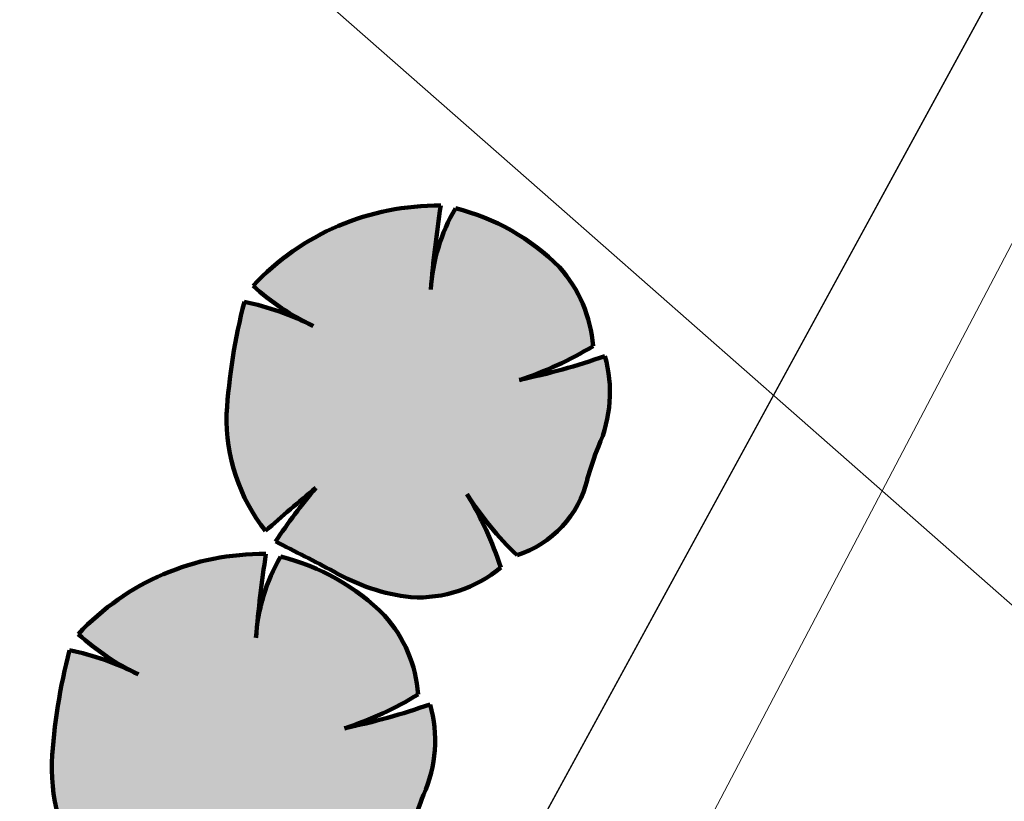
# Model space of a CAD drawing. Header units: metres. Extents: x 0 to 5465380, y 0 to 5925815.
# Tile 80 of 141: x 5463960 to 5463970, y 5925466 to 5925474. Entities that reach past the tile are written whole.
import ezdxf

# ---------------------------------------------------------------- set-up
doc = ezdxf.new("R2010")
doc.units = ezdxf.units.M
doc.linetypes.add('PRZER1-1', pattern=[2, 1, -1])
doc.linetypes.add('PRZER3-1', pattern=[4, 3, -1])
doc.layers.add('$DR - wymiary', color=7, linetype='Continuous')
doc.layers.add('____rosliny', color=7, linetype='Continuous')
for name, color, linetype, lineweight in [('$DR - zał. arch.', 7, 'Continuous', 13), ('$DR - zał. mapa', 250, 'Continuous', 0), ('____rosliny_Nr_Pióra__161', 62, 'Continuous', 0), ('____rosliny_Nr_Pióra__165', 62, 'Continuous', 200)]:
    doc.layers.add(name, color=color, linetype=linetype, lineweight=lineweight)
for name, color, linetype, lineweight, true_color in [('CC_Kanalizacja', 7, 'Continuous', 18, 0x803300), ('CC_Woda', 5, 'Continuous', 18, 0x0000ff), ('EGBD03', 7, 'Continuous', 18, 0x008000), ('EGBK02', 7, 'PRZER3-1', 18, 0x008000), ('EGBU01', 7, 'PRZER1-1', 18, 0x008000)]:
    doc.layers.add(name, color=color, linetype=linetype, lineweight=lineweight, true_color=true_color)
doc.styles.add('ARIAL 2', font='ARIALN.TTF')
doc.dimstyles.new('LINIOWY', dxfattribs={"dimtxt": 0.7, "dimasz": 0.3, "dimexe": 0.3, "dimexo": 0, "dimgap": 0.2, "dimtad": 1, "dimzin": 9, "dimdsep": 46, "dimtxsty": 'ARIAL 2', "dimblk": 'OBLIQUE', "dimcen": 0, "dimdle": 0.2, "dimclrd": 7, "dimclre": 7, "dimclrt": 1, "dimadec": 0, "dimazin": 0, "dimtfac": 1, "dimtofl": 0, "dimtmove": 1, "dimatfit": 3, "dimldrblk": 'OBLIQUE', "dimfxl": 0.3, "dimfxlon": 1, "dimtolj": 1, "dimtzin": 1, "dimarcsym": 0})

# ---------------------------------------------------------------- blocks, each defined once
blk = doc.blocks.new('GK.6640.1913.2022 szara')
at = {"layer": 'CC_Kanalizacja', "color": 252}
blk.add_lwpolyline([(5463869.739, 5925408.811), (5463883.807, 5925416.229), (5463900.868, 5925425.174), (5463911.359, 5925430.623), (5463918.118, 5925434.211), (5463939.031, 5925445.035), (5463947.735, 5925449.485), (5463962.304, 5925457.136), (5463964.294, 5925460.894), (5463971.108, 5925473.875), (5463975.55, 5925482.269), (5463977.369, 5925485.472)], dxfattribs=at)
at = {"layer": 'CC_Woda', "color": 252}
blk.add_lwpolyline([(5463986.372, 5925435.989), (5463985.794, 5925452.41), (5463985.559, 5925454.613), (5463977.836, 5925461.506), (5463965.468, 5925472.383), (5463952.819, 5925483.501), (5463936.218, 5925497.405), (5463930.014, 5925502.668), (5463934.175, 5925539.683), (5463935.653, 5925554.059), (5463935.978, 5925558.022), (5463938.527, 5925578.65), (5463941.216, 5925601.871), (5463942.578, 5925613.381), (5463943.685, 5925623.068), (5463945.16, 5925637.812), (5463935.109, 5925649.383), (5463925.974, 5925659.333), (5463923.395, 5925662.125), (5463930.465, 5925665.085), (5463934.831, 5925666.92), (5463936.587, 5925667.623)], dxfattribs=at)
at = {"layer": 'EGBD03', "color": 52, "linetype": 'Continuous', "lineweight": 30}
blk.add_lwpolyline([(5463976.53, 5925486.659), (5463970.344, 5925578.524), (5463983.032, 5925590.042), (5463928.32, 5925650.72), (5463927.256, 5925651.9), (5463894.766, 5925638.737), (5463911.73, 5925597.06), (5463843.77, 5925569.527), (5463856.962, 5925537.116), (5463925.884, 5925562.287), (5463928.865, 5925568.698), (5463933.562, 5925570.413), (5463940.422, 5925551.628), (5463935.726, 5925549.913), (5463929.655, 5925553.021), (5463860.732, 5925527.855), (5463901.732, 5925427.127), (5463960.738, 5925457.702)], close=True, dxfattribs=at)
blk.add_lwpolyline([(5463900.857, 5925415.348), (5463924.837, 5925427.749), (5463948.817, 5925440.149), (5463968.083, 5925450.115), (5463972.868, 5925458.894), (5463987.688, 5925486.122), (5463976.53, 5925486.659), (5463960.738, 5925457.702), (5463901.732, 5925427.127), (5463890.8, 5925421.463), (5463869.098, 5925410.218)], dxfattribs=at)
at = {"layer": 'EGBK02', "color": 252, "linetype": 'PRZER3-1', "lineweight": 18, "ltscale": 0.5}
for points in [[(5463856.962, 5925537.116), (5463860.732, 5925527.855), (5463899.34, 5925515.62), (5463908.85, 5925504.3), (5463937.87, 5925497.24), (5463946.13, 5925487.11), (5463947.1, 5925482.79), (5463950.95, 5925472.07), (5463950.99, 5925465.56), (5463952.34, 5925458.74), (5463949.58, 5925451.92), (5463960.738, 5925457.702), (5463976.53, 5925486.659), (5463970.344, 5925578.524), (5463983.032, 5925590.042), (5463928.32, 5925650.72), (5463927.256, 5925651.9), (5463894.766, 5925638.737), (5463911.73, 5925597.06), (5463843.77, 5925569.527)], [(5463924.837, 5925427.749), (5463948.817, 5925440.149), (5463968.083, 5925450.115), (5463972.868, 5925458.894), (5463987.688, 5925486.122), (5463976.53, 5925486.659), (5463960.738, 5925457.702), (5463949.58, 5925451.92), (5463882.115, 5925416.963), (5463886.926, 5925409.883), (5463899.144, 5925415.8), (5463899.852, 5925414.828), (5463900.857, 5925415.348)]]:
    blk.add_lwpolyline(points, close=True, dxfattribs=at)
at = {"layer": 'EGBU01', "color": 252, "linetype": 'PRZER1-1', "ltscale": 0.5}
for points in [[(5463856.962, 5925537.116), (5463860.732, 5925527.855), (5463899.34, 5925515.62), (5463908.85, 5925504.3), (5463937.87, 5925497.24), (5463946.13, 5925487.11), (5463947.1, 5925482.79), (5463950.95, 5925472.07), (5463950.99, 5925465.56), (5463952.34, 5925458.74), (5463949.58, 5925451.92), (5463960.738, 5925457.702), (5463976.53, 5925486.659), (5463970.344, 5925578.524), (5463983.032, 5925590.042), (5463928.32, 5925650.72), (5463927.256, 5925651.9), (5463894.766, 5925638.737), (5463911.73, 5925597.06), (5463843.77, 5925569.527)], [(5463924.837, 5925427.749), (5463948.817, 5925440.149), (5463968.083, 5925450.115), (5463972.868, 5925458.894), (5463987.688, 5925486.122), (5463976.53, 5925486.659), (5463960.738, 5925457.702), (5463949.58, 5925451.92), (5463882.115, 5925416.963), (5463886.926, 5925409.883), (5463899.144, 5925415.8), (5463899.852, 5925414.828), (5463900.857, 5925415.348)]]:
    blk.add_lwpolyline(points, close=True, dxfattribs=at)
blk = doc.blocks.new('Symbol drzewa rzut 1 12', base_point=(5464021.331, 5925651.474))
at = {"layer": '____rosliny_Nr_Pióra__161', "linetype": 'Continuous'}
blk.add_hatch(color=256, dxfattribs=at).paths.add_polyline_path([(5464020.428, 5925649.763, 0.102387), (5464021.207, 5925649.479, 0.189926), (5464022.131, 5925649.758, 0.058172), (5464021.806, 5925650.513, 0.060987), (5464022.3, 5925649.878, 0.261493), (5464023.036, 5925650.633, -0.023868), (5464023.157, 5925650.963, 0.176093), (5464023.249, 5925651.883, -0.033475), (5464022.37, 5925651.663, 0.059133), (5464023.13, 5925651.989, 0.165491), (5464022.81, 5925652.801, 0.138163), (5464021.766, 5925653.43, 0.117282), (5464021.493, 5925652.611, -0.017941), (5464021.617, 5925653.461, 0.21157), (5464019.685, 5925652.696, 0.07472), (5464020.285, 5925652.27, 0.066738), (5464019.59, 5925652.534, 0.048896), (5464019.379, 5925651.397, 0.176271), (5464019.743, 5925650.195, -0.009616), (5464020.267, 5925650.619, 0.030984), (5464019.843, 5925650.083, -0.00375)], flags=0)
at = {"layer": '____rosliny_Nr_Pióra__165', "linetype": 'Continuous'}
for centre, radius, start, end in [((5464021.514, 5925650.898), 2.565, 87.7038, 135.4874), ((5464033.401, 5925651.31), 11.978, 169.6537, 173.7651), ((5464023.352, 5925652.446), 1.866, 148.201, 174.9578), ((5464021.171, 5925651.262), 2.248, 43.1971, 74.6625), ((5464021.777, 5925651.924), 1.355, 2.7308, 40.3178), ((5464021.403, 5925654.481), 2.478, 226.083, 243.1759), ((5464025.286, 5925650.887), 5.929, 163.8748, 175.0721), ((5464018.952, 5925649.81), 2.798, 61.5472, 76.8198), ((5464021.377, 5925655.028), 3.509, 286.4462, 299.9827), ((5464021.167, 5925658.332), 6.776, 280.2246, 287.8936), ((5464021.938, 5925651.55), 1.353, 334.319, 14.2669), ((5464021.213, 5925651.296), 1.837, 176.8614, 216.849), ((5464026.549, 5925649.526), 3.684, 157.0402, 162.5092), ((5464031.043, 5925636.781), 17.539, 127.9083, 130.1121), ((5464024.373, 5925646.933), 5.518, 138.0797, 145.1786), ((5464021.995, 5925650.912), 1.078, 286.4227, 345.04), ((5464024.647, 5925652.213), 3.311, 210.8951, 224.8549), ((5464018.734, 5925648.74), 3.546, 16.6807, 29.9976), ((5463998.76, 5925610.961), 44.442, 60.8198, 61.6791), ((5464021.503, 5925651.503), 2.046, 238.2841, 261.668), ((5464021.315, 5925650.792), 1.317, 265.2902, 308.3056)]:
    blk.add_arc(centre, radius, start, end, dxfattribs=at)
blk = doc.blocks.new('świetlica_bezrzecze_PB_PZT oczyszczony')
at = {"layer": '____rosliny', "linetype": 'Continuous', "rotation": 1.544128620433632}
for p in [(5463964.059, 5925470.374), (5463962.277, 5925466.824)]:
    blk.add_blockref('Symbol drzewa rzut 1 12', p, dxfattribs=at)
blk = doc.blocks.new('*D133')
at = {"layer": '$DR - wymiary', "color": 7, "lineweight": -2, "transparency": 16777216}
for p, q in [((5463958.17, 5925515.873), (5463958.986, 5925515.873)), ((5463958.986, 5925515.873), (5463959.586, 5925514.871)), ((5463959.586, 5925514.871), (5463964.552, 5925514.871))]:
    blk.add_line(p, q, dxfattribs=at)
at = {"layer": 'Defpoints', "color": 0, "transparency": 16777216}
for p in [(5463958.17, 5925515.873), (5463960.186, 5925514.871), (0, 0)]:
    blk.add_point(p, dxfattribs=at)
at = {"layer": '$DR - wymiary', "color": 1, "transparency": 16777216, "insert": (5463962.469, 5925515.428), "char_height": 0.7, "attachment_point": 5, "style": 'ARIAL 2'}
blk.add_mtext('\\A1;5925515.87', dxfattribs=at)
blk = doc.blocks.new('_OBLIQUE')
at = {"color": 0, "linetype": 'ByBlock'}
blk.add_line((-0.5, -0.5), (0.5, 0.5), dxfattribs=at)
blk = doc.blocks.new('*D137')
at = {"layer": '$DR - wymiary', "color": 7, "lineweight": -2, "transparency": 16777216}
blk.add_line((5463958.724, 5925585.382), (5463964.93, 5925585.382), dxfattribs=at)
at = {"layer": 'Defpoints', "color": 0, "transparency": 16777216}
for p in [(5463958.724, 5925585.382), (5463960.561, 5925585.382), (0, 0)]:
    blk.add_point(p, dxfattribs=at)
at = {"layer": '$DR - wymiary', "color": 1, "transparency": 16777216, "insert": (5463962.845, 5925585.94), "char_height": 0.7, "attachment_point": 5, "style": 'ARIAL 2'}
blk.add_mtext('\\A1;5925585.38', dxfattribs=at)

msp = doc.modelspace()

# ---------------------------------------------------------------- block references
at = {"layer": '$DR - zał. arch.'}
msp.add_blockref('świetlica_bezrzecze_PB_PZT oczyszczony', (0, 0), dxfattribs=at)
at = {"layer": '$DR - zał. mapa'}
msp.add_blockref('GK.6640.1913.2022 szara', (0, 0), dxfattribs=at)

# ---------------------------------------------------------------- dimensions: what is measured, and where the dimension line sits
at = {"layer": '$DR - wymiary'}
for feature_location, offset, picture, middle in [((5463958.723835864, 5925585.382389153), (1.837338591, 0), '*D137', (5463962.845417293, 5925585.939790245)), ((5463958.170207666, 5925515.87264403), (2.015391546, -1.001881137), '*D133', (5463962.46888707, 5925515.428163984))]:
    dim = msp.add_ordinate_dim(feature_location=feature_location, offset=offset, dtype=0, origin=(0, 0), dimstyle='LINIOWY', override={"dimfxlon": 0}, dxfattribs=at)
    dim.commit()
    dim.dimension.update_dxf_attribs({"geometry": picture, "text_midpoint": middle})

doc.saveas('drawing.dxf')
